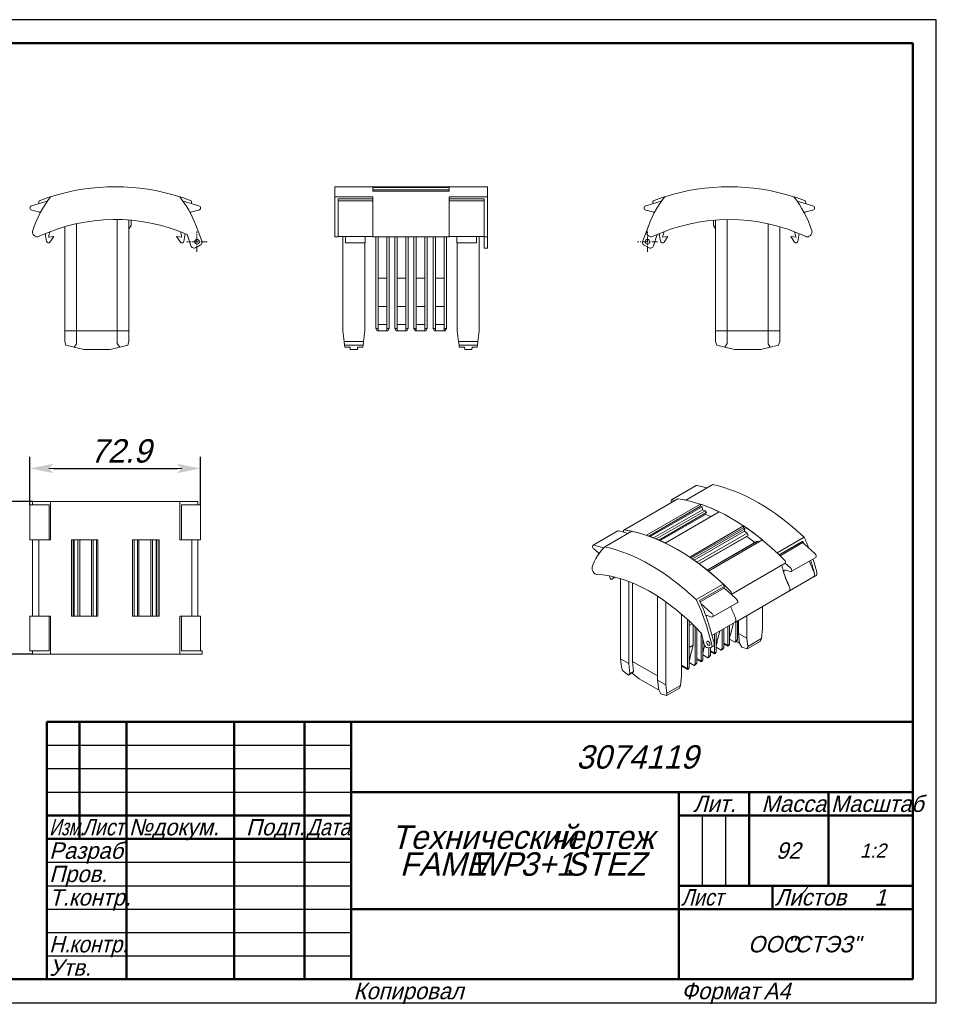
# Model space of a CAD drawing. Header units: millimetres. Extents: x 8 to 305, y 87 to 297.
# Tile 2 of 2: x 109 to 305, y 87 to 297. Entities that reach past the tile are written whole.
import ezdxf

# ---------------------------------------------------------------- set-up
doc = ezdxf.new("R2010")
doc.units = ezdxf.units.MM
doc.linetypes.add('CENTER_per1_scale0.039370', pattern=[2, 1.25, -0.25, 0.25, -0.25])
doc.styles.add('TextStyle_1', font='T-FLEX Type A.TTF', dxfattribs={"oblique": 15, "height": 5})
doc.styles.add('TextStyle_10', font='T-FLEX Type A.TTF', dxfattribs={"oblique": 15, "height": 3.5})
doc.styles.add('TextStyle_2', font='T-FLEX Type A.TTF', dxfattribs={"oblique": 15, "height": 3.5})
doc.styles.add('TextStyle_3', font='T-FLEX Type A.TTF', dxfattribs={"width": 0.744064, "oblique": 15, "height": 3.5})
doc.styles.add('TextStyle_4', font='T-FLEX Type A.TTF', dxfattribs={"width": 0.883061, "oblique": 15, "height": 3.5})
doc.styles.add('TextStyle_5', font='T-FLEX Type A.TTF', dxfattribs={"width": 0.94413, "oblique": 15, "height": 3.5})
doc.styles.add('TextStyle_6', font='T-FLEX Type A.TTF', dxfattribs={"width": 0.98844, "oblique": 15, "height": 3.5})
doc.styles.add('TextStyle_7', font='T-FLEX Type A.TTF', dxfattribs={"width": 0.883061, "oblique": 15, "height": 3.5})
doc.styles.add('TextStyle_8', font='T-FLEX Type A.TTF', dxfattribs={"oblique": 15, "height": 5})
doc.styles.add('TextStyle_9', font='T-FLEX Type A.TTF', dxfattribs={"oblique": 15, "height": 3})
doc.dimstyles.new('DIM_ST_1', dxfattribs={"dimtxt": 5, "dimasz": 5, "dimexe": 2.5, "dimexo": 0, "dimtad": 1, "dimlfac": 2, "dimrnd": 0.01, "dimdsep": 46, "dimtxsty": 'TextStyle_1', "dimblk": 'Arrow_3_C7_Status', "dimcen": 0.09, "dimclrd": 7, "dimclre": 7, "dimclrt": 7, "dimazin": 0, "dimtfac": 1, "dimtdec": 0, "dimtmove": 0, "dimatfit": 0, "dimldrblk": 'NONE', "dimfxl": 1, "dimtvp": 1, "dimtolj": 1, "dimarcsym": 0})

# ---------------------------------------------------------------- blocks, each defined once
blk = doc.blocks.new('Arrow_3_C7_Status')
at = {"color": 7, "linetype": 'Continuous', "lineweight": 0}
blk.add_line((-1, 0), (-0.8, 0), dxfattribs=at)
at = {"color": 7}
blk.add_solid([(-1, -0.2), (0, 0), (-0.8, 0), (-1, 0.2)], dxfattribs=at)
blk = doc.blocks.new('*D6')
at = {"color": 7, "lineweight": -2}
for p, q in [((111.49, 194.45), (100.95, 194.45)), ((103.45, 166.85), (103.45, 189.45)), ((111.49, 161.85), (100.95, 161.85))]:
    blk.add_line(p, q, dxfattribs=at)
at = {"layer": 'Defpoints', "color": 0}
for p in [(103.45, 194.45), (111.49, 194.45), (111.49, 161.85)]:
    blk.add_point(p, dxfattribs=at)
at = {"color": 7, "lineweight": -2, "xscale": 5, "yscale": 5, "zscale": 5}
for p, rotation in [((103.45, 194.45), 90.00000000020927), ((103.45, 161.85), 270.0000000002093)]:
    blk.add_blockref('Arrow_3_C7_Status', p, dxfattribs=dict(at, rotation=rotation))
blk = doc.blocks.new('_None')
blk = doc.blocks.new('*D7')
at = {"color": 7, "lineweight": -2}
for p, q in [((110.9, 193.75), (110.9, 204.04)), ((147.32, 193.75), (147.32, 204.04)), ((115.9, 201.54), (142.32, 201.54))]:
    blk.add_line(p, q, dxfattribs=at)
at = {"layer": 'Defpoints', "color": 0}
for p in [(147.32, 201.54), (110.9, 193.75), (147.32, 193.75)]:
    blk.add_point(p, dxfattribs=at)
at = {"color": 7, "lineweight": -2, "xscale": 5, "yscale": 5, "zscale": 5, "rotation": 180}
blk.add_blockref('Arrow_3_C7_Status', (110.9, 201.54), dxfattribs=at)
at = {"color": 7, "lineweight": -2, "xscale": 5, "yscale": 5, "zscale": 5}
blk.add_blockref('Arrow_3_C7_Status', (147.32, 201.54), dxfattribs=at)
blk = doc.blocks.new('_FR1Страница_1')
at = {"color": 7, "linetype": 'Continuous', "lineweight": 25}
for p, q in [((304.51, 297.41), (7.51, 297.41)), ((304.51, 87.41), (304.51, 297.41)), ((114.51, 142.41), (179.51, 142.41)), ((114.51, 137.41), (179.51, 137.41)), ((114.51, 132.41), (179.51, 132.41)), ((254.51, 127.41), (254.51, 112.41)), ((259.51, 127.41), (259.51, 112.41)), ((114.51, 117.41), (179.51, 117.41)), ((114.51, 112.41), (179.51, 112.41)), ((114.51, 107.41), (179.51, 107.41)), ((249.51, 107.41), (299.51, 107.41)), ((269.51, 107.41), (269.51, 107.41)), ((114.51, 102.41), (179.51, 102.41)), ((114.51, 97.41), (179.51, 97.41)), ((7.51, 87.41), (304.51, 87.41))]:
    blk.add_line(p, q, dxfattribs=at)
at = {"color": 7, "linetype": 'Continuous', "lineweight": 50}
for p, q in [((27.51, 292.41), (299.51, 292.41)), ((299.51, 292.41), (299.51, 92.41)), ((114.51, 92.41), (114.51, 147.41)), ((114.51, 147.41), (299.51, 147.41)), ((121.51, 147.41), (121.51, 122.41)), ((131.51, 147.41), (131.51, 92.41)), ((154.51, 147.41), (154.51, 92.41)), ((169.51, 147.41), (169.51, 92.41)), ((179.51, 147.41), (179.51, 92.41)), ((179.51, 132.41), (299.51, 132.41)), ((249.51, 132.41), (249.51, 92.41)), ((264.51, 132.41), (264.51, 112.41)), ((281.51, 132.41), (281.51, 112.41)), ((114.51, 127.41), (179.51, 127.41)), ((249.51, 127.41), (299.51, 127.41)), ((114.51, 122.41), (179.51, 122.41)), ((249.51, 112.41), (299.51, 112.41)), ((269.51, 112.41), (269.51, 107.41)), ((179.51, 107.41), (299.51, 107.41)), ((299.51, 92.41), (27.51, 92.41))]:
    blk.add_line(p, q, dxfattribs=at)
at = {"color": 7, "oblique": 15}
for s, height, style, p in [('3074119', 5, 'TextStyle_8', (227.6, 137.41)), ('Лит.', 3.5, 'TextStyle_2', (252.54, 128.16)), ('Масса', 3.5, 'TextStyle_2', (267.16, 128.16)), ('№', 3.5, 'TextStyle_2', (132.01, 123.16)), ('Подп.', 3.5, 'TextStyle_2', (157.04, 123.16)), ('докум.', 3.5, 'TextStyle_2', (137.01, 123.16)), ('Технический', 5, 'TextStyle_8', (188.06, 120.28)), ('Разраб.', 3.5, 'TextStyle_2', (115.01, 118.16)), ('чертеж', 5, 'TextStyle_8', (222.02, 120.28)), ('92', 3.5, 'TextStyle_2', (270.29, 118.16)), ('1:2', 3, 'TextStyle_9', (288.18, 118.41)), ('FAME', 5, 'TextStyle_8', (189.9, 114.53)), ('WP', 5, 'TextStyle_8', (205.27, 114.53)), ('3+1', 5, 'TextStyle_8', (215.63, 114.53)), ('STEZ', 5, 'TextStyle_8', (225.28, 114.53)), ('Пров.', 3.5, 'TextStyle_2', (115.01, 113.16)), ('Т.контр.', 3.5, 'TextStyle_2', (115.01, 108.16)), ('Листов', 3.5, 'TextStyle_2', (270.01, 108.17)), ('1', 3.5, 'TextStyle_10', (291.29, 108.16)), ('ООО', 3.5, 'TextStyle_2', (264.29, 98.16)), ('"СТЭЗ"', 3.5, 'TextStyle_2', (272.54, 98.16)), ('Утв.', 3.5, 'TextStyle_2', (115.01, 93.16)), ('Копировал', 3.5, 'TextStyle_2', (180.01, 88.16)), ('Формат', 3.5, 'TextStyle_2', (250.01, 88.16)), ('A4', 3.5, 'TextStyle_2', (267.63, 88.16))]:
    blk.add_text(s, height=height, dxfattribs=dict(at, style=style)).set_placement(p)
for s, style, width, p in [('Масштаб', 'TextStyle_6', 0.98844, (282.01, 128.16)), ('Изм.', 'TextStyle_3', 0.744064, (115.01, 123.16)), ('Лист', 'TextStyle_4', 0.883061, (122.01, 123.16)), ('Дата', 'TextStyle_4', 0.883061, (170.01, 123.16)), ('Лист', 'TextStyle_7', 0.883061, (250.01, 108.17)), ('Н.', 'TextStyle_5', 0.94413, (115.01, 98.16)), ('контр.', 'TextStyle_5', 0.94413, (119.26, 98.16))]:
    blk.add_text(s, height=3.5, dxfattribs=dict(at, style=style, width=width)).set_placement(p)
blk = doc.blocks.new('Страница_1')
at = {"color": 7, "linetype": 'Continuous', "lineweight": 20}
for p, q in [((176.0088, 259.5854), (176.0088, 261.7223)), ((208.6088, 261.7223), (176.0088, 261.7223)), ((184.1588, 261.5732), (200.4588, 261.5732)), ((184.1588, 260.7482), (184.1588, 261.5732)), ((184.1588, 261.0903), (200.4588, 261.0903)), ((200.4588, 261.0289), (184.1588, 261.0289)), ((200.4588, 260.7482), (200.4588, 261.5732)), ((208.6088, 259.5854), (208.6088, 261.7223)), ((176.0088, 252.348), (176.0088, 259.5854)), ((184.1588, 259.5854), (176.0088, 259.5854)), ((176.7088, 258.6071), (176.7088, 259.1328)), ((184.1588, 259.1328), (176.7088, 259.1328)), ((184.1588, 260.7482), (200.4588, 260.7482)), ((184.1588, 258.8069), (184.1588, 259.5854)), ((184.1588, 258.1169), (184.1588, 258.8069)), ((200.4588, 259.5854), (208.6088, 259.5854)), ((200.4588, 258.8069), (200.4588, 259.5854)), ((200.4588, 259.1328), (207.9088, 259.1328)), ((200.4588, 258.1169), (200.4588, 258.8069)), ((207.9088, 258.6071), (207.9088, 259.1328)), ((208.6088, 252.348), (208.6088, 259.5854)), ((111.2606, 257.6618), (114.5932, 258.6071)), ((112.7371, 256.373), (111.2893, 256.6925)), ((146.9612, 257.6618), (143.6286, 258.6071)), ((146.9326, 256.6925), (145.4847, 256.373)), ((184.1588, 258.7144), (176.7088, 258.7144)), ((176.7088, 257.6618), (176.7088, 258.6071)), ((176.7088, 256.6925), (176.7088, 257.6618)), ((176.7088, 256.373), (176.7088, 256.6925)), ((184.1588, 258.1169), (184.1588, 257.6618)), ((184.1588, 256.6925), (184.1588, 257.6618)), ((184.1588, 256.6925), (184.1588, 256.373)), ((200.4588, 258.7144), (207.9088, 258.7144)), ((200.4588, 258.1169), (200.4588, 257.6618)), ((200.4588, 256.6925), (200.4588, 257.6618)), ((200.4588, 256.6925), (200.4588, 256.373)), ((207.9088, 257.6618), (207.9088, 258.6071)), ((207.9088, 256.6925), (207.9088, 257.6618)), ((207.9088, 256.373), (207.9088, 256.6925)), ((242.4347, 257.6618), (245.7674, 258.6071)), ((242.4634, 256.6925), (243.9113, 256.373)), ((278.1354, 257.6618), (274.8028, 258.6071)), ((276.6588, 256.373), (278.1067, 256.6925)), ((129.5359, 254.72), (129.5359, 230.9727)), ((132.0359, 230.9727), (132.0359, 254.6113)), ((132.5109, 253.4475), (132.5109, 254.5723)), ((176.7088, 256.373), (176.7088, 256.1731)), ((176.7088, 252.5722), (176.7088, 256.1731)), ((184.1588, 256.373), (184.1588, 255.3286)), ((184.1588, 255.3286), (184.1588, 252.7068)), ((200.4588, 256.373), (200.4588, 255.3286)), ((200.4588, 255.3286), (200.4588, 252.7068)), ((207.9088, 256.373), (207.9088, 256.1731)), ((207.9088, 252.5722), (207.9088, 256.1731)), ((256.8851, 253.4475), (256.8851, 254.5723)), ((257.3601, 230.9727), (257.3601, 254.6113)), ((259.8601, 254.72), (259.8601, 230.9727)), ((118.3359, 253.1879), (118.3359, 230.9727)), ((120.8359, 230.9727), (120.8359, 253.8249)), ((132.0359, 252.7299), (132.5109, 253.4475)), ((146.3133, 253.5462), (147.6108, 250.1563)), ((176.7088, 251.9475), (176.7088, 252.5722)), ((184.1588, 251.9476), (184.1588, 252.7068)), ((200.4588, 251.9476), (200.4588, 252.7068)), ((207.9088, 251.9475), (207.9088, 252.5722)), ((243.0826, 253.5462), (241.7851, 250.1563)), ((257.3601, 252.7299), (256.8851, 253.4475)), ((268.5601, 230.9727), (268.5601, 253.8249)), ((271.0601, 253.1879), (271.0601, 230.9727)), ((114.8498, 250.9766), (115.9963, 251.1093)), ((115.9963, 251.1093), (115.1749, 249.9069)), ((143.372, 250.9766), (142.2255, 251.1093)), ((142.2255, 251.1093), (143.0469, 249.9069)), ((145.2822, 249.1263), (144.4975, 251.523)), ((176.0088, 252.348), (176.0088, 251.0415)), ((176.0088, 251.0415), (176.7088, 251.0415)), ((176.7088, 251.9475), (176.7088, 251.0415)), ((176.7088, 251.0851), (184.1588, 251.0851)), ((177.7338, 251.0851), (177.7338, 230.9727)), ((178.3338, 251.0851), (178.3338, 250.0549)), ((182.5338, 251.0851), (182.5338, 250.0549)), ((184.1588, 251.9476), (184.1588, 251.0415)), ((184.1588, 251.0415), (200.4588, 251.0415)), ((184.7713, 231.4419), (184.7713, 251.0415)), ((185.2713, 231.4419), (185.2713, 251.0415)), ((187.1213, 251.0415), (187.1213, 231.4419)), ((187.6213, 251.0415), (187.6213, 231.4419)), ((188.8463, 231.4419), (188.8463, 251.0415)), ((189.3463, 231.4419), (189.3463, 251.0415)), ((191.1963, 251.0415), (191.1963, 231.4419)), ((191.6963, 251.0415), (191.6963, 231.4419)), ((192.9213, 231.4419), (192.9213, 251.0415)), ((193.4213, 231.4419), (193.4213, 251.0415)), ((195.2713, 251.0415), (195.2713, 231.4419)), ((195.7713, 251.0415), (195.7713, 231.4419)), ((196.9963, 231.4419), (196.9963, 251.0415)), ((197.4963, 231.4419), (197.4963, 251.0415)), ((199.3463, 251.0415), (199.3463, 231.4419)), ((199.8463, 251.0415), (199.8463, 231.4419)), ((200.4588, 251.9476), (200.4588, 251.0415)), ((200.4588, 251.0851), (207.9088, 251.0851)), ((202.0838, 251.0851), (202.0838, 250.0549)), ((206.2838, 251.0851), (206.2838, 250.0549)), ((206.8838, 251.0851), (206.8838, 230.9727)), ((207.9088, 251.9475), (207.9088, 251.0415)), ((207.9088, 249.1263), (207.9088, 251.0415)), ((207.9088, 251.0415), (208.6088, 251.0415)), ((208.6088, 252.348), (208.6088, 251.0415)), ((208.6088, 249.1263), (208.6088, 251.0415)), ((244.1137, 249.1263), (244.8984, 251.523)), ((246.024, 250.9766), (247.1704, 251.1093)), ((247.1704, 251.1093), (246.349, 249.9069)), ((273.3997, 251.1093), (274.2211, 249.9069)), ((274.5461, 250.9766), (273.3997, 251.1093)), ((147.2854, 249.2387), (146.37, 248.7102)), ((178.3338, 250.0549), (178.3338, 249.7326)), ((178.3338, 249.7326), (182.5338, 249.7326)), ((182.4338, 230.9727), (182.4338, 249.7326)), ((182.5338, 250.0549), (182.5338, 249.7326)), ((202.0838, 250.0549), (202.0838, 249.7326)), ((202.0838, 249.7326), (206.2838, 249.7326)), ((202.1838, 230.9727), (202.1838, 249.7326)), ((206.2838, 250.0549), (206.2838, 249.7326)), ((207.9088, 249.1263), (207.9088, 248.6097)), ((207.9088, 248.6097), (208.6088, 248.6097)), ((208.6088, 249.1263), (208.6088, 248.6097)), ((242.1106, 249.2387), (243.026, 248.7102)), ((187.1213, 242.1727), (185.2713, 242.1727)), ((191.1963, 242.1727), (189.3463, 242.1727)), ((195.2713, 242.1727), (193.4213, 242.1727)), ((199.3463, 242.1727), (197.4963, 242.1727)), ((185.2713, 236.1666), (187.1213, 236.1666)), ((189.3463, 236.1666), (191.1963, 236.1666)), ((193.4213, 236.1666), (195.2713, 236.1666)), ((197.4963, 236.1666), (199.3463, 236.1666)), ((185.0713, 230.9223), (184.7713, 231.4419)), ((184.7713, 231.4419), (185.2713, 231.4419)), ((185.2713, 232.282), (187.1213, 232.282)), ((187.1213, 232.2691), (185.2713, 232.2691)), ((185.2713, 230.9223), (185.2713, 231.4419)), ((187.1213, 231.4419), (187.1213, 230.9223)), ((187.1213, 231.4419), (187.6213, 231.4419)), ((187.6213, 231.4419), (187.3213, 230.9223)), ((189.1463, 230.9223), (188.8463, 231.4419)), ((188.8463, 231.4419), (189.3463, 231.4419)), ((189.3463, 232.282), (191.1963, 232.282)), ((191.1963, 232.2691), (189.3463, 232.2691)), ((189.3463, 230.9223), (189.3463, 231.4419)), ((191.1963, 231.4419), (191.1963, 230.9223)), ((191.1963, 231.4419), (191.6963, 231.4419)), ((191.6963, 231.4419), (191.3963, 230.9223)), ((193.2213, 230.9223), (192.9213, 231.4419)), ((192.9213, 231.4419), (193.4213, 231.4419)), ((193.4213, 232.282), (195.2713, 232.282)), ((195.2713, 232.2691), (193.4213, 232.2691)), ((193.4213, 230.9223), (193.4213, 231.4419)), ((195.2713, 231.4419), (195.2713, 230.9223)), ((195.2713, 231.4419), (195.7713, 231.4419)), ((195.7713, 231.4419), (195.4713, 230.9223)), ((196.9963, 231.4419), (197.4963, 231.4419)), ((197.2963, 230.9223), (196.9963, 231.4419)), ((197.4963, 232.282), (199.3463, 232.282)), ((199.3463, 232.2691), (197.4963, 232.2691)), ((197.4963, 230.9223), (197.4963, 231.4419)), ((199.3463, 231.4419), (199.3463, 230.9223)), ((199.3463, 231.4419), (199.8463, 231.4419)), ((199.8463, 231.4419), (199.5463, 230.9223)), ((118.3359, 230.9727), (118.3359, 228.6456)), ((118.3359, 230.9727), (120.8359, 230.9727)), ((120.8359, 230.9727), (129.5359, 230.9727)), ((120.8359, 228.1905), (120.8359, 230.9727)), ((129.5359, 230.9727), (132.0359, 230.9727)), ((129.5359, 230.9727), (129.5359, 228.2617)), ((132.0359, 228.6456), (132.0359, 230.9727)), ((177.7338, 230.9727), (178.0195, 228.6456)), ((182.148, 228.6456), (182.4338, 230.9727)), ((185.0713, 230.9223), (185.2713, 230.9223)), ((185.2713, 230.9223), (187.1213, 230.9223)), ((187.1213, 230.9223), (187.3213, 230.9223)), ((189.1463, 230.9223), (189.3463, 230.9223)), ((189.3463, 230.9223), (191.1963, 230.9223)), ((191.1963, 230.9223), (191.3963, 230.9223)), ((193.2213, 230.9223), (193.4213, 230.9223)), ((193.4213, 230.9223), (195.2713, 230.9223)), ((195.2713, 230.9223), (195.4713, 230.9223)), ((197.2963, 230.9223), (197.4963, 230.9223)), ((197.4963, 230.9223), (199.3463, 230.9223)), ((199.3463, 230.9223), (199.5463, 230.9223)), ((202.4695, 228.6456), (202.1838, 230.9727)), ((206.8838, 230.9727), (206.598, 228.6456)), ((259.8601, 230.9727), (257.3601, 230.9727)), ((257.3601, 228.6456), (257.3601, 230.9727)), ((259.8601, 230.9727), (259.8601, 228.2617)), ((268.5601, 230.9727), (259.8601, 230.9727)), ((268.5601, 228.1905), (268.5601, 230.9727)), ((271.0601, 230.9727), (268.5601, 230.9727)), ((271.0601, 230.9727), (271.0601, 228.6456)), ((118.3359, 228.6456), (118.5795, 227.8488)), ((118.5795, 227.8488), (120.3487, 227.4403)), ((120.3487, 227.4403), (120.8359, 228.1905)), ((120.3487, 227.4403), (122.3742, 226.9727)), ((127.9976, 226.9727), (130.0633, 227.4496)), ((129.5359, 228.2617), (130.0633, 227.4496)), ((130.0633, 227.4496), (131.7923, 227.8488)), ((131.7923, 227.8488), (132.0359, 228.6456)), ((178.0195, 228.6456), (178.1173, 227.8488)), ((182.148, 228.6456), (178.0195, 228.6456)), ((178.1173, 227.8488), (178.1675, 227.4403)), ((182.0502, 227.8488), (178.1173, 227.8488)), ((178.1675, 227.4403), (179.2675, 227.4403)), ((179.2675, 227.4403), (179.3249, 226.9727)), ((180.8426, 226.9727), (180.9, 227.4403)), ((180.9, 227.4403), (182, 227.4403)), ((182, 227.4403), (182.0502, 227.8488)), ((182.0502, 227.8488), (182.148, 228.6456)), ((202.5673, 227.8488), (202.4695, 228.6456)), ((202.4695, 228.6456), (206.598, 228.6456)), ((202.5673, 227.8488), (206.5002, 227.8488)), ((202.6175, 227.4403), (202.5673, 227.8488)), ((203.7175, 227.4403), (202.6175, 227.4403)), ((203.7749, 226.9727), (203.7175, 227.4403)), ((205.35, 227.4403), (205.2926, 226.9727)), ((206.45, 227.4403), (205.35, 227.4403)), ((206.5002, 227.8488), (206.45, 227.4403)), ((206.598, 228.6456), (206.5002, 227.8488)), ((257.6037, 227.8488), (257.3601, 228.6456)), ((259.3327, 227.4496), (257.6037, 227.8488)), ((259.8601, 228.2617), (259.3327, 227.4496)), ((261.3984, 226.9727), (259.3327, 227.4496)), ((269.0472, 227.4403), (267.0218, 226.9727)), ((269.0472, 227.4403), (268.5601, 228.1905)), ((270.8165, 227.8488), (269.0472, 227.4403)), ((271.0601, 228.6456), (270.8165, 227.8488)), ((122.3742, 226.9727), (127.9976, 226.9727)), ((180.8426, 226.9727), (179.3249, 226.9727)), ((203.7749, 226.9727), (205.2926, 226.9727)), ((267.0218, 226.9727), (261.3984, 226.9727)), ((253.237, 197.878), (247.9691, 194.8365)), ((250.9897, 194.7673), (256.7526, 198.0945)), ((253.3905, 197.8934), (255.4941, 197.3679)), ((111.2606, 193.7475), (110.897, 193.7475)), ((110.897, 193.7475), (110.897, 186.2975)), ((111.2606, 193.7475), (114.5932, 193.7475)), ((111.4385, 194.4475), (111.4866, 194.4475)), ((111.4385, 194.4475), (111.4385, 193.7475)), ((111.4866, 194.4475), (115.3152, 194.4475)), ((114.5932, 193.7475), (114.9714, 193.7475)), ((114.9714, 186.2975), (114.9714, 193.7475)), ((115.3152, 194.4475), (142.9066, 194.4475)), ((115.3152, 186.2975), (115.3152, 194.4475)), ((142.9066, 194.4475), (142.9066, 186.2975)), ((142.9066, 194.4475), (146.7352, 194.4475)), ((143.2504, 193.7475), (143.2504, 186.2975)), ((143.2504, 193.7475), (143.6286, 193.7475)), ((146.9612, 193.7475), (143.6286, 193.7475)), ((146.7352, 194.4475), (146.7833, 194.4475)), ((146.7833, 193.7475), (146.7833, 194.4475)), ((146.9612, 193.7475), (147.3248, 193.7475)), ((147.3248, 186.2975), (147.3248, 193.7475)), ((249.2873, 195.0304), (237.7615, 188.3759)), ((254.1155, 193.912), (242.5896, 187.2576)), ((248.7199, 194.7028), (248.1226, 194.852)), ((254.1155, 193.912), (254.1658, 193.4845)), ((254.1658, 193.4845), (243.085, 187.087)), ((243.398, 186.9745), (254.4632, 193.3629)), ((244.1002, 186.7087), (254.5372, 192.7345)), ((244.6756, 186.4772), (255.1088, 192.5007)), ((245.2407, 186.2379), (255.3894, 192.0972)), ((245.5123, 186.1187), (255.23, 191.7292)), ((258.1392, 192.2625), (246.6134, 185.6081)), ((254.1658, 193.4845), (254.4632, 193.3629)), ((254.5372, 192.7345), (254.4632, 193.3629)), ((255.1088, 192.5007), (254.5372, 192.7345)), ((255.3894, 192.0972), (255.1088, 192.5007)), ((255.23, 191.7292), (255.1995, 191.9876)), ((256.3923, 191.2539), (255.23, 191.7292)), ((236.4432, 188.1821), (231.1753, 185.1406)), ((239.4638, 188.1128), (233.7009, 184.7856)), ((237.7313, 187.9141), (236.5968, 188.1975)), ((238.7003, 187.672), (237.7313, 187.9141)), ((263.3501, 189.254), (251.8243, 182.5996)), ((263.3003, 188.8884), (252.093, 182.4179)), ((252.4044, 182.2042), (263.5977, 188.6667)), ((252.7964, 181.9302), (263.5237, 188.1236)), ((253.3807, 181.5113), (264.0953, 187.6973)), ((253.8115, 181.1944), (264.3045, 187.2525)), ((263.3501, 189.254), (263.3003, 188.8884)), ((263.3003, 188.8884), (263.5977, 188.6667)), ((263.5237, 188.1236), (263.5977, 188.6667)), ((264.0953, 187.6973), (263.5237, 188.1236)), ((264.3045, 187.2525), (264.0953, 187.6973)), ((111.2606, 186.2975), (110.897, 186.2975)), ((112.776, 186.2975), (111.2606, 186.2975)), ((111.4385, 186.2975), (111.4385, 169.9975)), ((113.0676, 186.2975), (112.776, 186.2975)), ((112.776, 186.2975), (112.776, 169.9975)), ((113.0676, 186.2975), (115.3152, 186.2975)), ((119.7357, 186.2975), (125.4263, 186.2975)), ((119.7357, 186.2975), (119.7357, 169.9975)), ((119.8069, 186.2975), (119.8069, 169.9975)), ((120.2275, 169.9975), (120.2275, 186.2975)), ((120.3321, 169.9975), (120.3321, 186.2975)), ((121.1405, 169.9975), (121.1405, 186.2975)), ((121.5374, 169.9975), (121.5374, 186.2975)), ((124.0766, 169.9975), (124.0766, 186.2975)), ((124.3724, 169.9975), (124.3724, 186.2975)), ((125.0762, 169.9975), (125.0762, 186.2975)), ((125.4263, 186.2975), (125.4263, 169.9975)), ((132.7956, 186.2975), (132.7956, 169.9975)), ((132.7956, 186.2975), (138.4861, 186.2975)), ((133.1457, 169.9975), (133.1457, 186.2975)), ((133.8494, 169.9975), (133.8494, 186.2975)), ((134.1452, 169.9975), (134.1452, 186.2975)), ((136.6844, 169.9975), (136.6844, 186.2975)), ((137.0813, 169.9975), (137.0813, 186.2975)), ((137.8897, 169.9975), (137.8897, 186.2975)), ((137.9943, 169.9975), (137.9943, 186.2975)), ((138.4149, 186.2975), (138.4149, 169.9975)), ((138.4861, 186.2975), (138.4861, 169.9975)), ((142.9066, 186.2975), (145.1542, 186.2975)), ((145.1542, 186.2975), (145.4458, 186.2975)), ((145.4458, 169.9975), (145.4458, 186.2975)), ((146.9612, 186.2975), (145.4458, 186.2975)), ((146.7833, 169.9975), (146.7833, 186.2975)), ((146.9612, 186.2975), (147.3248, 186.2975)), ((231.3288, 185.1561), (233.5133, 184.6104)), ((253.8723, 181.1491), (264.0379, 187.0182)), ((255.5667, 179.832), (266.1, 185.9134)), ((255.6261, 179.7838), (266.3806, 185.9929)), ((255.81, 179.634), (267.0262, 186.1097)), ((267.3739, 186.2572), (255.8481, 179.6028)), ((264.0379, 187.0182), (264.0498, 187.1055)), ((265.7726, 185.7244), (264.0379, 187.0182)), ((266.3806, 185.9929), (266.1, 185.9134)), ((266.5741, 185.8486), (266.3806, 185.9929)), ((267.0262, 186.1097), (267.0664, 186.0797)), ((276.2626, 186.8304), (270.4997, 183.5031)), ((276.0108, 186.0347), (270.9247, 183.0983)), ((276.0108, 185.6931), (271.146, 182.8844)), ((276.0108, 185.6931), (276.0108, 186.0347)), ((276.0108, 185.6931), (276.2782, 185.4511)), ((278.6347, 183.3187), (276.2782, 185.4511)), ((232.3729, 183.501), (231.3491, 184.353)), ((260.7101, 174.6461), (272.202, 181.2809)), ((273.3668, 180.2772), (272.2323, 181.3039)), ((273.5203, 179.5072), (278.7883, 182.5486)), ((272.3227, 179.8277), (273.3465, 179.4975)), ((235.2122, 177.8623), (235.9657, 178.2974)), ((235.675, 178.3674), (235.2457, 177.8896)), ((237.0566, 177.999), (237.0566, 160.8945)), ((238.8244, 159.8739), (238.8244, 177.3998)), ((239.6022, 160.323), (239.6022, 177.0921)), ((258.9739, 176.8487), (253.211, 173.5215)), ((273.1361, 175.3937), (278.3054, 178.3782)), ((278.3018, 178.3446), (278.7968, 178.6304)), ((253.949, 173.2973), (259.217, 176.3388)), ((254.0739, 173.0279), (259.217, 175.9972)), ((259.217, 176.3388), (259.217, 175.9972)), ((260.7064, 174.6494), (259.217, 175.9972)), ((261.8409, 173.6228), (260.7064, 174.6494)), ((261.508, 168.6487), (273.0339, 175.3032)), ((244.9762, 174.2562), (244.9762, 156.3221)), ((246.744, 155.3015), (246.744, 173.055)), ((256.573, 170.5813), (254.2165, 172.7137)), ((256.7265, 169.8113), (261.9945, 172.8527)), ((250.0674, 170.4271), (250.0674, 157.2203)), ((267.3561, 167.2019), (267.3561, 172.0251)), ((110.897, 169.9975), (110.897, 162.5475)), ((111.2606, 169.9975), (110.897, 169.9975)), ((112.776, 169.9975), (111.2606, 169.9975)), ((113.0676, 169.9975), (112.776, 169.9975)), ((113.0676, 169.9975), (115.3152, 169.9975)), ((114.9714, 169.9975), (114.9714, 162.5475)), ((115.3152, 169.9975), (115.3152, 161.8475)), ((119.7357, 169.9975), (125.4263, 169.9975)), ((132.7956, 169.9975), (138.4861, 169.9975)), ((142.9066, 169.9975), (142.9066, 161.8475)), ((142.9066, 169.9975), (145.1542, 169.9975)), ((143.2504, 162.5475), (143.2504, 169.9975)), ((145.1542, 169.9975), (145.4458, 169.9975)), ((146.9612, 169.9975), (145.4458, 169.9975)), ((146.9612, 169.9975), (147.3248, 169.9975)), ((147.3248, 162.5475), (147.3248, 169.9975)), ((251.3667, 158.7618), (251.3667, 169.2628)), ((251.7202, 158.9659), (251.7202, 168.932)), ((252.3446, 168.333), (251.7202, 167.9725)), ((256.5527, 169.8017), (255.5289, 170.1318)), ((256.5749, 165.832), (261.5116, 168.6823)), ((260.513, 166.0696), (261.1584, 168.4783)), ((261.6728, 168.7438), (261.6728, 164.712)), ((262.0263, 168.948), (262.0263, 164.9161)), ((262.265, 166.3038), (262.265, 169.0858)), ((264.0327, 170.1064), (264.0327, 165.2832)), ((252.6041, 163.8238), (252.6041, 168.0782)), ((253.0284, 167.6544), (253.0284, 159.7212)), ((253.3819, 167.2941), (253.3819, 159.9253)), ((254.2481, 160.4254), (254.2481, 166.3836)), ((254.8908, 164.0118), (254.3359, 166.2891)), ((255.6199, 167.1997), (256.5374, 163.9021)), ((256.1149, 167.4855), (257.0323, 164.1879)), ((257.4832, 162.2931), (257.4832, 166.3564)), ((257.6315, 164.406), (258.2769, 166.8147)), ((258.7913, 167.1117), (258.7913, 163.0484)), ((259.1449, 167.3158), (259.1449, 163.2525)), ((260.0111, 163.7526), (260.0111, 167.8159)), ((260.3646, 163.9567), (260.3646, 168.02)), ((262.265, 167.2019), (262.0263, 167.3397)), ((262.5003, 164.2262), (262.265, 166.3038)), ((264.0327, 165.2832), (262.265, 166.3038)), ((267.1541, 165.1852), (267.3561, 167.2019)), ((254.6017, 160.6295), (254.6017, 165.1983)), ((254.6017, 164.9771), (254.649, 165.0044)), ((257.1296, 162.089), (257.1296, 166.1523)), ((257.4832, 164.3203), (257.6315, 164.406)), ((257.6657, 164.3757), (257.4832, 164.2703)), ((257.4832, 163.6946), (257.6657, 164.3757)), ((257.6657, 164.3757), (257.6315, 164.406)), ((259.1449, 164.2527), (260.0111, 163.7526)), ((259.1449, 164.0734), (260.0111, 163.5733)), ((260.3646, 165.9839), (260.513, 166.0696)), ((260.5471, 166.0393), (260.3646, 165.9339)), ((260.3646, 165.3582), (260.5471, 166.0393)), ((261.4606, 164.4102), (260.3646, 165.043)), ((260.5471, 166.0393), (260.513, 166.0696)), ((261.6728, 164.712), (261.4606, 164.4102)), ((261.6021, 164.4919), (261.4606, 164.4102)), ((262.0263, 164.9161), (261.6021, 164.4919)), ((262.0263, 164.9161), (261.6728, 164.712)), ((262.3023, 164.3154), (261.7465, 164.6363)), ((262.4977, 164.2496), (262.3023, 164.3154)), ((262.9438, 163.3885), (262.5003, 164.2262)), ((264.0327, 165.2832), (264.2348, 163.4997)), ((264.1317, 162.9885), (266.9127, 164.5941)), ((264.2348, 163.4997), (267.1541, 165.1852)), ((266.9127, 164.5941), (267.1541, 165.1852)), ((111.2606, 162.5475), (110.897, 162.5475)), ((111.2606, 162.5475), (114.5932, 162.5475)), ((111.4385, 162.5475), (111.4385, 161.8475)), ((114.5932, 162.5475), (114.9714, 162.5475)), ((143.2504, 162.5475), (143.6286, 162.5475)), ((146.9612, 162.5475), (143.6286, 162.5475)), ((146.9612, 162.5475), (147.3248, 162.5475)), ((147.3248, 162.5475), (147.6108, 162.5475)), ((147.6108, 162.5475), (147.6604, 162.5475)), ((147.6604, 161.8475), (147.6604, 162.5475)), ((251.7202, 163.3135), (252.6041, 163.8238)), ((251.8686, 161.0787), (252.6041, 163.8238)), ((254.6017, 162.6567), (254.7501, 162.7424)), ((254.6017, 162.031), (254.7842, 162.7121)), ((254.7842, 162.7121), (254.6017, 162.6067)), ((254.7501, 162.7424), (255.0099, 163.7123)), ((254.7842, 162.7121), (254.7501, 162.7424)), ((256.3072, 163.2858), (255.66, 163.228)), ((255.9098, 163.2503), (255.9098, 161.3848)), ((256.2634, 163.2819), (256.2634, 161.5889)), ((256.2634, 162.5891), (257.1296, 162.089)), ((256.2634, 162.4098), (257.1296, 161.9097)), ((256.4171, 163.3197), (256.912, 163.6055)), ((257.4832, 162.2931), (257.1296, 162.089)), ((257.1296, 161.9097), (257.1296, 162.089)), ((257.271, 161.9913), (257.1296, 161.9097)), ((257.271, 161.9913), (257.4832, 162.2931)), ((258.5792, 162.7466), (257.4832, 163.3794)), ((258.7913, 163.0484), (258.5792, 162.7466)), ((258.7206, 162.8282), (258.5792, 162.7466)), ((259.1449, 163.2525), (258.7206, 162.8282)), ((259.1449, 163.2525), (258.7913, 163.0484)), ((260.3646, 163.9567), (260.0111, 163.7526)), ((260.0111, 163.5733), (260.0111, 163.7526)), ((260.1525, 163.6549), (260.0111, 163.5733)), ((260.1525, 163.6549), (260.3646, 163.9567)), ((264.1317, 162.9885), (262.9438, 163.3885)), ((264.2348, 163.4997), (264.1317, 162.9885)), ((111.4385, 161.8475), (111.4866, 161.8475)), ((111.4866, 161.8475), (115.3152, 161.8475)), ((115.3152, 161.8475), (142.9066, 161.8475)), ((142.9066, 161.8475), (146.3133, 161.8475)), ((146.3133, 161.8475), (147.6108, 161.8475)), ((147.6108, 161.8475), (147.6604, 161.8475)), ((237.0566, 160.8945), (237.2587, 159.111)), ((237.0566, 160.8945), (238.8244, 159.8739)), ((239.0659, 157.7417), (238.8244, 159.8739)), ((239.8438, 158.1908), (239.6022, 160.323)), ((239.6022, 160.323), (244.9762, 157.2203)), ((251.7202, 160.9931), (251.8686, 161.0787)), ((251.9027, 161.0485), (251.7202, 160.9431)), ((251.7202, 160.3673), (251.9027, 161.0485)), ((252.8163, 159.4194), (251.7202, 160.0522)), ((251.9027, 161.0485), (251.8686, 161.0787)), ((253.3819, 159.9253), (252.9577, 159.501)), ((253.3819, 159.9253), (253.0284, 159.7212)), ((253.3819, 160.9255), (254.2481, 160.4254)), ((253.3819, 160.7462), (254.2481, 160.2461)), ((254.6017, 160.6295), (254.2481, 160.4254)), ((254.2481, 160.2461), (254.2481, 160.4254)), ((254.3896, 160.3277), (254.2481, 160.2461)), ((254.3896, 160.3277), (254.6017, 160.6295)), ((255.6977, 161.083), (254.6017, 161.7158)), ((255.9098, 161.3848), (255.6977, 161.083)), ((255.8391, 161.1646), (255.6977, 161.083)), ((256.2634, 161.5889), (255.8391, 161.1646)), ((256.2634, 161.5889), (255.9098, 161.3848)), ((237.2587, 159.111), (237.5001, 158.401)), ((237.5001, 158.401), (238.7866, 157.3657)), ((238.7866, 157.3657), (239.5644, 157.8147)), ((239.0659, 157.7417), (239.8438, 158.1908)), ((239.5644, 157.8147), (239.8438, 158.1908)), ((239.5644, 157.8147), (241.0372, 156.6295)), ((250.0674, 159.5119), (251.3667, 158.7618)), ((250.0674, 159.3326), (251.3667, 158.5825)), ((251.7202, 158.9659), (251.3667, 158.7618)), ((251.3667, 158.5825), (251.3667, 158.7618)), ((251.5081, 158.6641), (251.3667, 158.5825)), ((251.5081, 158.6641), (251.7202, 158.9659)), ((253.0284, 159.7212), (252.8163, 159.4194)), ((252.9577, 159.501), (252.8163, 159.4194)), ((238.7866, 157.3657), (239.0659, 157.7417)), ((241.0372, 156.6295), (245.0136, 154.3337)), ((244.9762, 156.3221), (245.2116, 154.2445)), ((244.9762, 156.3221), (246.744, 155.3015)), ((250.0674, 157.2203), (249.8653, 155.2035)), ((245.0136, 154.3337), (245.2089, 154.268)), ((245.2116, 154.2445), (245.655, 153.4068)), ((246.946, 153.518), (246.744, 155.3015)), ((249.6239, 154.6125), (246.843, 153.0069)), ((249.8653, 155.2035), (246.946, 153.518)), ((249.8653, 155.2035), (249.6239, 154.6125)), ((245.655, 153.4068), (246.843, 153.0069)), ((246.843, 153.0069), (246.946, 153.518))]:
    blk.add_line(p, q, dxfattribs=at)
at = {"color": 7, "linetype": 'CENTER_per1_scale0.039370', "lineweight": 5}
for p, q in [((146.5792, 247.819), (146.5792, 252.1523)), ((242.8167, 247.819), (242.8167, 252.1523)), ((148.7459, 249.9857), (144.4126, 249.9857)), ((244.9834, 249.9857), (240.6501, 249.9857))]:
    blk.add_line(p, q, dxfattribs=at)
at = {"color": 7, "linetype": 'Continuous', "lineweight": 20}
for centre in [(146.5792, 249.9857), (242.8167, 249.9857)]:
    blk.add_circle(centre, 0.5, dxfattribs=at)
for centre, radius, start, end in [((129.1109, 216.1223), 45.6, 72.389935, 107.610065), ((260.2851, 216.1223), 45.6, 72.389935, 107.610065), ((133.8558, 245.146), 23.5, 142.088689, 162.153522), ((113.226, 258.3857), 0.45, 110.599039, 216.670988), ((129.1109, 216.1223), 45.6, 107.610065, 110.599039), ((129.1109, 216.1223), 45.6, 69.400961, 72.389935), ((124.366, 245.146), 23.5, 20.944047, 37.911311), ((144.9958, 258.3857), 0.45, 323.329012, 69.400961), ((265.03, 245.146), 23.5, 142.088689, 162.153522), ((244.4001, 258.3857), 0.45, 110.599039, 216.670988), ((260.2851, 216.1223), 45.6, 107.610065, 110.599039), ((260.2851, 216.1223), 45.6, 69.400961, 72.389935), ((255.5401, 245.146), 23.5, 17.846478, 37.911311), ((276.17, 258.3857), 0.45, 323.329012, 69.400961), ((111.397, 257.1808), 0.5, 105.836195, 257.554909), ((146.8248, 257.1808), 0.5, 282.445091, 74.163805), ((242.5712, 257.1808), 0.5, 105.836195, 257.554909), ((277.999, 257.1808), 0.5, 282.445091, 74.163805), ((112.5755, 255.6406), 0.75, 45.235199, 77.554909), ((129.1109, 216.1223), 38.6, 66.508244, 114.899015), ((145.6463, 255.6406), 0.75, 102.445091, 134.764801), ((243.7497, 255.6406), 0.75, 45.235199, 77.554909), ((260.2851, 216.1223), 38.6, 65.100985, 114.899015), ((276.8205, 255.6406), 0.75, 102.445091, 134.764801), ((112.4334, 252.0851), 1, 150.85403, 187.909542), ((243.6076, 252.0851), 1, 150.85403, 187.909542), ((276.9625, 252.0851), 1, 352.090458, 29.14597), ((112.4385, 252.0415), 1, 162.153522, 294.899015), ((138.9769, 254.9069), 25, 187.328265, 191.191001), ((138.3339, 244.1721), 24.45, 160.993154, 163.841087), ((119.8879, 244.1721), 24.45, 16.158913, 19.006846), ((119.245, 254.9069), 25, 348.808999, 352.671735), ((243.6127, 252.0415), 1, 162.153522, 294.899015), ((270.151, 254.9069), 25, 187.328265, 191.191001), ((269.5081, 244.1721), 24.45, 160.993154, 163.841087), ((251.0621, 244.1721), 24.45, 16.158913, 19.006846), ((250.4191, 254.9069), 25, 348.808999, 352.671735), ((276.9575, 252.0415), 1, 245.100985, 17.846478), ((114.8446, 250.1326), 0.4, 191.191001, 325.660677), ((143.3772, 250.1326), 0.4, 214.339323, 348.808999), ((145.995, 249.3597), 0.75, 198.128904, 300), ((146.9104, 249.8882), 0.75, 300, 20.944047), ((242.4856, 249.8882), 0.75, 159.055953, 240), ((243.401, 249.3597), 0.75, 240, 341.871096), ((246.0188, 250.1326), 0.4, 191.191001, 325.660677), ((274.5514, 250.1326), 0.4, 214.339323, 348.808999)]:
    blk.add_arc(centre, radius, start, end, dxfattribs=at)
for centre, major_axis, ratio, start_param, end_param in [((253.487, 197.445), (-0.25, 0.433), 0.57735027, 5.77418089, 6.28318531), ((266.5076, 156.975), (-22.8, 39.4908), 0.57735027, 5.19043353, 5.80514075), ((248.2191, 194.4035), (-0.25, 0.433), 0.57735027, 5.77418089, 7.83654842), ((249.5123, 194.6406), (-0.225, 0.3897), 0.57735027, 5.8573082, 6.28318531), ((260.7447, 153.6478), (-22.8, 39.4908), 0.57735027, 5.13826608, 5.8573082), ((260.7447, 153.6478), (-22.8, 39.4908), 0.57735027, 5.80514075, 5.8573082), ((260.7447, 153.6478), (-22.8, 39.4908), 0.57735027, 5.57867917, 5.7048594), ((236.6932, 187.7491), (-0.25, 0.433), 0.57735027, 5.77418089, 6.28318531), ((237.9865, 187.9862), (-0.225, 0.3897), 0.57735027, 5.8573082, 7.70861296), ((249.2189, 146.9933), (-22.8, 39.4908), 0.57735027, 5.13826608, 5.85944696), ((249.2189, 146.9933), (-22.8, 39.4908), 0.57735027, 5.80514075, 5.85944696), ((249.2189, 146.9933), (-22.8, 39.4908), 0.57735027, 5.13826608, 5.8573082), ((249.2189, 146.9933), (-22.8, 39.4908), 0.57735027, 5.57867917, 5.7048594), ((260.7447, 153.6478), (-22.8, 39.4908), 0.57735027, 5.29071489, 5.41689512), ((231.4253, 184.7076), (-0.25, 0.433), 0.57735027, 5.77418089, 8.42217199), ((262.6575, 182.3241), (-11.75, 20.3516), 0.57735027, 4.53692408, 4.56448161), ((263.1524, 182.6098), (-11.75, 20.3516), 0.57735027, 4.48065346, 4.58866801), ((246.8111, 165.4267), (-11.75, 20.3516), 0.57735027, 0.12372097, 0.47391836), ((232.2586, 182.969), (-0.375, 0.6495), 0.57735027, 5.0798919, 5.28057933), ((243.4559, 143.6661), (-22.8, 39.4908), 0.57735027, 5.19043353, 5.80514075), ((278.5383, 182.9816), (-0.25, 0.433), 0.57735027, 3.14159265, 5.2213934), ((249.2189, 146.9933), (-22.8, 39.4908), 0.57735027, 5.29071489, 5.41689512), ((271.977, 181.6706), (-0.225, 0.3897), 0.57735027, 3.28696133, 5.13826608), ((271.977, 181.6706), (-0.225, 0.3897), 0.57735026, 3.14159265, 3.28696133), ((285.421, 181.8267), (-6.375, 11.0418), 0.57735027, 1.25650664, 1.45627462), ((262.6575, 182.3241), (-11.75, 20.3516), 0.57735027, 4.24850806, 4.37085505), ((263.1524, 182.6098), (-11.75, 20.3516), 0.57735027, 4.23847062, 4.37085505), ((231.6668, 179.8005), (-0.5, 0.866), 0.57735027, 0.47391836, 2.79076429), ((243.4559, 143.6661), (-19.3, 33.4286), 0.57735027, 5.08777866, 5.93235694), ((271.7664, 180.7756), (-0.2, 0.3464), 0.57735027, 0.9890412, 1.06789244), ((280.153, 178.7445), (-6.375, 11.0418), 0.5773501, 1.06789278, 1.45568034), ((272.437, 179.1638), (-0.375, 0.6495), 0.57735027, 5.71499495, 7.49767253), ((280.153, 178.7853), (-6.375, 11.0418), 0.57735027, 1.21448722, 1.45627462), ((273.2703, 179.9402), (-0.25, 0.433), 0.57735027, 2.5734023, 5.2213934), ((277.8054, 179.2442), (-0.5, 0.866), 0.57735027, 4.43568395, 4.59786727), ((277.8054, 179.2442), (-0.5, 0.866), 0.57735027, 3.78894326, 4.43568395), ((278.2968, 179.4964), (-0.5, 0.866), 0.57735027, 3.14159265, 4.23847062), ((252.0762, 172.255), (-12.5, 21.6506), 0.57735027, 0.96852097, 0.98071798), ((235.0122, 178.2087), (-0.2, 0.3464), 0.57735027, 0.98071798, 3.32765656), ((249.2189, 146.9933), (-22.8, 39.4908), 0.57735027, 5.13826609, 5.19043354), ((245.8637, 172.6282), (-11.75, 20.3516), 0.57735027, 4.56448161, 4.58866801), ((277.8018, 179.2107), (-0.5, 0.866), 0.57735027, 2.90768991, 3.83283657), ((277.8054, 179.2442), (-0.5, 0.866), 0.57735027, 3.14159259, 3.78894326), ((260.4512, 175.0162), (-0.225, 0.3897), 0.57735027, 3.28696133, 5.13826608), ((272.5339, 176.1692), (-0.5, 0.866), 0.57735027, 3.14159267, 3.83294153), ((272.5339, 176.1692), (-0.5, 0.866), 0.57735026, 3.8329416, 4.59727284), ((272.5375, 176.2027), (-0.5, 0.866), 0.57735027, 3.78904671, 4.59786727), ((240.1008, 169.301), (-11.75, 20.3516), 0.57735027, 4.2925334, 4.58866801), ((240.5957, 169.5867), (-11.75, 20.3516), 0.57735027, 4.53692408, 4.56448161), ((240.5957, 169.5867), (-11.75, 20.3516), 0.57735027, 4.41541912, 4.53692408), ((261.7445, 173.2857), (-0.25, 0.433), 0.57735027, 3.14159265, 5.2213934), ((256.4765, 170.2443), (-0.25, 0.433), 0.57735027, 2.5734023, 5.2213934), ((268.6272, 172.1308), (-6.375, 11.0418), 0.57735027, 1.25650664, 1.45627462), ((255.6432, 169.4679), (-0.375, 0.6495), 0.57735027, 5.71499495, 6.27908031), ((240.5957, 169.5867), (-11.75, 20.3516), 0.57735027, 4.2925334, 4.41541912), ((261.008, 169.5148), (-0.5, 0.866), 0.57735027, 2.9076704, 3.83294152), ((261.0116, 169.5483), (-0.5, 0.866), 0.57735027, 3.14159259, 3.78904671), ((261.0116, 169.5483), (-0.5, 0.866), 0.57735027, 3.78904671, 4.59786727), ((256.3029, 164.4698), (-0.25, 0.433), 0.57735027, 1.42889927, 1.71269338), ((256.537, 164.255), (-0.375, 0.6495), 0.57735027, 3.14159253, 4.2925334), ((255.3948, 163.9114), (-0.375, 0.6495), 0.57735027, 1.10180723, 2.87979327), ((256.0421, 163.9692), (-0.375, 0.6495), 0.57735027, 2.87979327, 4.2925334), ((249.2189, 146.9933), (-22.8, 39.4908), 0.57735027, 3.24296844, 3.39712413), ((249.2189, 146.9933), (-22.8, 39.4908), 0.57735027, 3.24296844, 3.39712413)]:
    blk.add_ellipse(centre, major_axis=major_axis, ratio=ratio, start_param=start_param, end_param=end_param, dxfattribs=at)
blk.add_ellipse((255.8079, 164.184), major_axis=(-0.25, 0.433), ratio=0.57735027, dxfattribs=at)
blk.add_blockref('_FR1Страница_1', (0, 0))
at = {"color": 7, "style": 'TextStyle_1', "oblique": 15}
blk.add_text('72.9', height=5, dxfattribs=at).set_placement((123.7534, 202.79))
dim = blk.add_linear_dim(base=(147.3248, 201.54), p1=(110.897, 193.7475), p2=(147.3248, 193.7475), text=' ', dimstyle='DIM_ST_1')
dim.commit()
dim.dimension.update_dxf_attribs({"geometry": '*D7', "text_midpoint": (129.1109, 201.54), "dimtype": 160})
dim = blk.add_linear_dim(base=(103.45, 194.4475), p1=(111.4866, 161.8475), p2=(111.4866, 194.4475), angle=90, text=' ', dimstyle='DIM_ST_1')
dim.commit()
dim.dimension.update_dxf_attribs({"geometry": '*D6', "text_midpoint": (103.45, 179.76), "dimtype": 160})

msp = doc.modelspace()

# ---------------------------------------------------------------- block references
msp.add_blockref('Страница_1', (0, 0))

doc.saveas('drawing.dxf')
